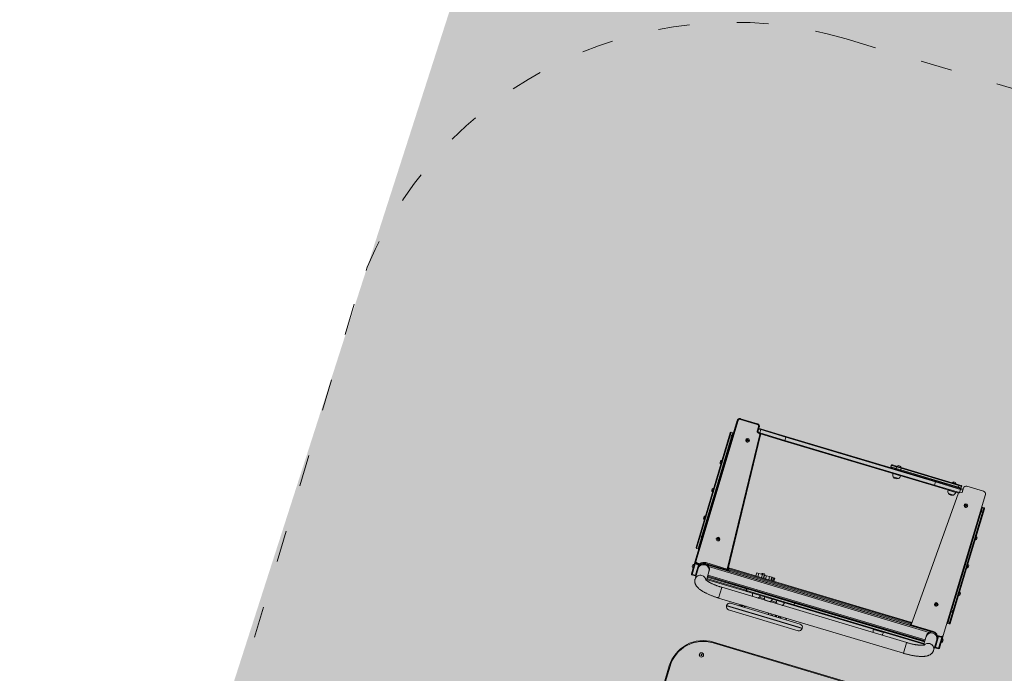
# Model space of a CAD drawing. Header units: inches. Extents: x -93 to 151, y -96 to 115.
# Tile 38 of 126: x -29.61 to -25.87, y 32.91 to 35.39. Entities that reach past the tile are written whole.
import ezdxf

# ---------------------------------------------------------------- set-up
doc = ezdxf.new("R2010")
doc.units = ezdxf.units.IN
doc.header["$MEASUREMENT"] = 0
doc.linetypes.add('ACAD_ISO03W100', pattern=[30, 12, -18])
for name, color, linetype, lineweight in [('1_mapa', 7, 'Continuous', 5), ('1_projektowane', 7, 'Continuous', 5), ('1_trawnik', 84, 'Continuous', 0), ('strefa', 7, 'ACAD_ISO03W100', 5), ('urzadzenie', 7, 'Continuous', 5)]:
    doc.layers.add(name, color=color, linetype=linetype, lineweight=lineweight)
picture_1 = doc.add_image_def('image1.jpg', size_in_pixel=(9921, 7015))

# ---------------------------------------------------------------- blocks, each defined once
blk = doc.blocks.new('kdkdkdkddk')
at = {"layer": 'strefa', "color": 0, "ltscale": 0.01}
blk.add_lwpolyline([(90.9608, -3.6515, 0.414214), (92.4608, -2.1515), (92.4608, -1.1341, 0.414214), (90.9608, 0.3659), (89.2602, 0.3659, 0.414214), (87.7602, -1.1341), (87.7602, -2.1515, 0.414214), (89.2602, -3.6515)], format="xyb", close=True, dxfattribs=at)
at = {"layer": 'urzadzenie'}
for p, q in [((90.3455, -1.1568), (90.3435, -1.1568)), ((90.3435, -1.1568), (90.3435, -1.1698)), ((90.3875, -1.1568), (90.3455, -1.1568)), ((90.3455, -1.1568), (90.3455, -1.1698)), ((90.3465, -1.1538), (90.3873, -1.1538)), ((90.3693, -1.1533), (90.3693, -1.1538)), ((90.3833, -1.1533), (90.3693, -1.1533)), ((90.3798, -1.1494), (90.3728, -1.1494)), ((90.3833, -1.1538), (90.3833, -1.1533)), ((90.3873, -1.1538), (90.3947, -1.1538)), ((90.3875, -1.1568), (90.3875, -1.1698)), ((90.389, -1.1568), (90.3875, -1.1568)), ((90.3964, -1.1538), (90.3947, -1.1538)), ((90.3964, -1.1538), (90.9544, -1.1538)), ((90.9548, -1.1568), (90.3968, -1.1568)), ((90.4449, -1.1448), (90.4449, -1.1508)), ((90.6749, -1.1448), (90.4449, -1.1448)), ((90.4449, -1.1508), (90.4883, -1.1508)), ((90.4479, -1.1418), (90.6749, -1.1418)), ((90.487, -1.1533), (90.487, -1.1538)), ((90.501, -1.1533), (90.487, -1.1533)), ((90.4975, -1.1494), (90.4905, -1.1494)), ((90.4997, -1.1508), (90.6749, -1.1508)), ((90.501, -1.1538), (90.501, -1.1533)), ((90.5578, -1.1413), (90.5578, -1.1418)), ((90.5718, -1.1413), (90.5578, -1.1413)), ((90.5683, -1.1374), (90.5613, -1.1374)), ((90.5718, -1.1418), (90.5718, -1.1413)), ((90.6679, -1.1413), (90.6679, -1.1418)), ((90.6819, -1.1413), (90.6679, -1.1413)), ((90.6783, -1.1534), (90.6713, -1.1534)), ((90.6784, -1.1374), (90.6714, -1.1374)), ((90.6749, -1.1418), (90.9019, -1.1418)), ((90.9049, -1.1448), (90.6749, -1.1448)), ((90.6749, -1.1508), (90.8848, -1.1508)), ((90.6819, -1.1418), (90.6819, -1.1413)), ((90.7779, -1.1413), (90.7779, -1.1418)), ((90.7919, -1.1413), (90.7779, -1.1413)), ((90.7884, -1.1374), (90.7814, -1.1374)), ((90.7919, -1.1418), (90.7919, -1.1413)), ((90.8835, -1.1533), (90.8835, -1.1538)), ((90.8975, -1.1533), (90.8835, -1.1533)), ((90.894, -1.1494), (90.887, -1.1494)), ((90.8962, -1.1508), (90.9049, -1.1508)), ((90.8975, -1.1538), (90.8975, -1.1533)), ((90.9049, -1.1508), (90.9049, -1.1448)), ((89.9192, -1.1733), (89.9875, -1.1733)), ((89.9875, -1.1763), (89.9222, -1.1763)), ((89.9875, -1.1733), (89.9875, -1.1763)), ((90.3734, -1.1728), (90.3315, -1.1728)), ((90.3435, -1.1698), (90.3455, -1.1698)), ((90.3455, -1.1698), (90.3875, -1.1698)), ((90.3734, -1.1728), (90.3465, -1.1728)), ((90.3763, -1.1728), (90.3734, -1.1728)), ((90.3873, -1.1728), (90.3763, -1.1728)), ((90.3803, -1.1732), (90.3803, -1.1728)), ((90.3808, -1.1733), (90.3808, -1.1732)), ((90.3877, -1.1728), (90.3873, -1.1728)), ((90.3875, -1.1698), (90.3877, -1.1698)), ((90.3877, -1.1608), (90.3877, -1.1754)), ((90.3878, -1.1608), (90.3877, -1.1608)), ((90.3895, -1.1608), (90.3878, -1.1608)), ((90.3878, -1.1608), (90.3878, -1.1755)), ((90.3878, -1.1755), (90.3878, -1.1754)), ((90.3895, -1.1755), (90.3878, -1.1755)), ((90.3895, -1.1755), (90.3895, -1.1608)), ((90.3929, -1.1608), (90.3895, -1.1608)), ((90.3929, -1.1608), (90.3929, -1.1739)), ((90.3975, -1.2793), (90.3975, -1.191)), ((90.3976, -1.1935), (90.3976, -1.2817)), ((90.3976, -1.1935), (90.3977, -1.1935)), ((90.3994, -1.1935), (90.3977, -1.1935)), ((90.3977, -1.1935), (90.3977, -1.2818)), ((90.3994, -1.1935), (90.4028, -1.1935)), ((90.3994, -1.2818), (90.3994, -1.1935)), ((90.4028, -1.1935), (90.4028, -1.2786)), ((90.9618, -1.2308), (90.9618, -1.1638)), ((90.9618, -1.1638), (90.9644, -1.1638)), ((90.9644, -1.2308), (90.9644, -1.1638)), ((90.3393, -1.2152), (90.3734, -1.2152)), ((90.3431, -1.37), (90.3431, -1.2152)), ((90.3461, -1.2152), (90.3461, -1.37)), ((90.3521, -1.37), (90.3521, -1.2152)), ((90.3551, -1.2152), (90.3551, -1.37)), ((90.3563, -2.0754), (90.3563, -1.2152)), ((90.3603, -2.0754), (90.3603, -1.2152)), ((90.3734, -1.2152), (90.3759, -1.2152)), ((90.3923, -2.0827), (90.3923, -1.2079)), ((90.3963, -2.0896), (90.3963, -1.201)), ((90.501, -1.2103), (90.4996, -1.2128)), ((90.4996, -1.2128), (90.501, -1.2153)), ((90.5038, -1.2103), (90.501, -1.2103)), ((90.501, -1.2153), (90.5039, -1.2153)), ((90.501, -1.2153), (90.5034, -1.2153)), ((90.5019, -1.2058), (90.5018, -1.2058)), ((90.5018, -1.2198), (90.5019, -1.2198)), ((90.5048, -1.2127), (90.5034, -1.2103)), ((90.5034, -1.2153), (90.5048, -1.2127)), ((90.5034, -1.2153), (90.5039, -1.2153)), ((90.5053, -1.2127), (90.5038, -1.2103)), ((90.5039, -1.2153), (90.5053, -1.2127)), ((90.5048, -1.2127), (90.5053, -1.2127)), ((90.8936, -1.2099), (90.8913, -1.2117)), ((90.8913, -1.2117), (90.8917, -1.2145)), ((90.8917, -1.2145), (90.8943, -1.2156)), ((90.8924, -1.2058), (90.8934, -1.2058)), ((90.8934, -1.2058), (90.8934, -1.2058)), ((90.8958, -1.211), (90.8934, -1.21)), ((90.8934, -1.2198), (90.8934, -1.2198)), ((90.8962, -1.211), (90.8936, -1.2099)), ((90.894, -1.2155), (90.8961, -1.2139)), ((90.8943, -1.2156), (90.8966, -1.2139)), ((90.8958, -1.211), (90.8962, -1.211)), ((90.8961, -1.2139), (90.8958, -1.211)), ((90.8961, -1.2139), (90.8966, -1.2139)), ((90.8966, -1.2139), (90.8962, -1.211)), ((90.9618, -1.2308), (90.9644, -1.2308)), ((90.9276, -1.2541), (90.3994, -1.2818)), ((90.4028, -1.2786), (90.9279, -1.2511)), ((90.9296, -1.2498), (90.9331, -1.241)), ((90.9305, -1.348), (90.9305, -1.2529)), ((90.932, -1.2509), (90.9356, -1.2418)), ((90.9335, -1.2472), (90.9335, -1.2493)), ((90.9335, -1.2493), (90.9335, -1.348)), ((90.9465, -1.2493), (90.9335, -1.2493)), ((90.9544, -1.2408), (90.9366, -1.2408)), ((90.937, -1.2378), (90.9548, -1.2378)), ((90.9465, -1.2493), (90.9465, -1.2408)), ((90.9465, -1.348), (90.9465, -1.2493)), ((90.9495, -1.2408), (90.9495, -1.2516)), ((90.9495, -1.2516), (90.9495, -1.348)), ((90.0613, -1.276), (90.0595, -1.2782)), ((90.0595, -1.2782), (90.0606, -1.2809)), ((90.0615, -1.2785), (90.0595, -1.2782)), ((90.0618, -1.2793), (90.0606, -1.2809)), ((90.0606, -1.2809), (90.0635, -1.2813)), ((90.0642, -1.2764), (90.0613, -1.276)), ((90.062, -1.2778), (90.0613, -1.276)), ((90.062, -1.2778), (90.0615, -1.2785)), ((90.0615, -1.2785), (90.0618, -1.2793)), ((90.0618, -1.2793), (90.0627, -1.2795)), ((90.0629, -1.2779), (90.062, -1.2778)), ((90.0627, -1.2795), (90.0633, -1.2788)), ((90.0627, -1.2795), (90.0635, -1.2813)), ((90.0629, -1.2779), (90.0642, -1.2764)), ((90.0633, -1.2788), (90.0629, -1.2779)), ((90.0633, -1.2788), (90.0652, -1.279)), ((90.0635, -1.2813), (90.0652, -1.279)), ((90.0652, -1.279), (90.0642, -1.2764)), ((90.1224, -1.3082), (90.1194, -1.3082)), ((90.1194, -1.9824), (90.1194, -1.3082)), ((90.1224, -1.3082), (90.1224, -1.9824)), ((90.2883, -1.279), (90.2883, -2.0116)), ((90.3299, -1.279), (90.2883, -1.279)), ((90.3299, -1.279), (90.3307, -1.279)), ((90.3307, -2.0116), (90.3307, -1.279)), ((90.3975, -1.2873), (90.3975, -1.2793)), ((90.3976, -1.2793), (90.3975, -1.2793)), ((90.3975, -2.0033), (90.3975, -1.2873)), ((90.3994, -1.2818), (90.3977, -1.2818)), ((90.4015, -1.2817), (90.4015, -1.2833)), ((90.4015, -1.2833), (90.4015, -1.2842)), ((90.4055, -1.2833), (90.4015, -1.2833)), ((90.4015, -1.2842), (90.4015, -2.0064)), ((90.4055, -1.2842), (90.4015, -1.2842)), ((90.4055, -1.2833), (90.4055, -1.2815)), ((90.4055, -1.2842), (90.4055, -1.2833)), ((90.4055, -2.0064), (90.4055, -1.2842)), ((90.4095, -1.2812), (90.4095, -1.2873)), ((90.4095, -1.2873), (90.4095, -2.0033)), ((90.2561, -1.328), (90.2561, -1.6042)), ((90.27, -1.3161), (90.268, -1.3161)), ((90.268, -1.3161), (90.268, -1.5024)), ((90.27, -1.3161), (90.27, -1.5024)), ((90.2819, -1.6042), (90.2819, -1.328)), ((90.2883, -1.3676), (90.2819, -1.3606)), ((90.2883, -1.3677), (90.2819, -1.3607)), ((90.2819, -1.3674), (90.2883, -1.3744)), ((90.2883, -1.3778), (90.2819, -1.3708)), ((90.2819, -1.3781), (90.2883, -1.3851)), ((90.2819, -1.3806), (90.2883, -1.3876)), ((90.3461, -1.37), (90.3431, -1.37)), ((90.3431, -1.3739), (90.3431, -1.37)), ((90.3431, -1.5603), (90.3431, -1.3739)), ((90.3461, -1.37), (90.3461, -1.3727)), ((90.3461, -1.37), (90.3521, -1.37)), ((90.3461, -1.3727), (90.3461, -1.5609)), ((90.3461, -1.3727), (90.3521, -1.3727)), ((90.3521, -1.3727), (90.3521, -1.37)), ((90.3521, -1.37), (90.3551, -1.37)), ((90.3521, -1.5609), (90.3521, -1.3727)), ((90.3551, -1.37), (90.3551, -1.3739)), ((90.3551, -1.3739), (90.3551, -1.5603)), ((90.9335, -1.348), (90.9305, -1.348)), ((90.9305, -1.9418), (90.9305, -1.348)), ((90.9465, -1.348), (90.9335, -1.348)), ((90.9335, -1.348), (90.9335, -1.9418)), ((90.9495, -1.348), (90.9465, -1.348)), ((90.9465, -1.9418), (90.9465, -1.348)), ((90.9495, -1.348), (90.9495, -1.9418)), ((90.3309, -1.402), (90.3307, -1.4023)), ((90.3309, -1.402), (90.3309, -1.4107)), ((90.3309, -1.4107), (90.3309, -1.423)), ((90.3431, -1.3972), (90.3426, -1.3972)), ((90.3426, -1.3972), (90.3426, -1.4098)), ((90.3426, -1.4098), (90.3426, -1.4278)), ((90.3563, -1.4122), (90.3551, -1.4122)), ((90.3551, -1.4202), (90.3563, -1.4202)), ((90.3975, -1.4122), (90.3963, -1.4122)), ((90.3963, -1.4202), (90.3975, -1.4202)), ((90.4215, -1.3899), (90.4095, -1.3899)), ((90.4215, -1.3903), (90.4095, -1.3903)), ((90.4215, -1.3987), (90.4095, -1.3987)), ((90.4215, -1.4126), (90.4095, -1.4126)), ((90.4215, -1.4201), (90.4095, -1.4201)), ((90.4215, -1.3899), (90.4215, -1.3903)), ((90.4215, -1.3903), (90.4215, -1.3987)), ((90.4215, -1.3987), (90.4215, -1.4126)), ((90.422, -1.4092), (90.4215, -1.4092)), ((90.4215, -1.4126), (90.4215, -1.4201)), ((90.4215, -1.4201), (90.4215, -1.4215)), ((90.422, -1.4232), (90.422, -1.4092)), ((90.4259, -1.4197), (90.4259, -1.4127)), ((90.3307, -1.4227), (90.3309, -1.423)), ((90.3309, -1.4246), (90.3307, -1.4244)), ((90.3309, -1.45), (90.3307, -1.4503)), ((90.3309, -1.45), (90.3309, -1.4616)), ((90.3351, -1.4258), (90.3351, -1.4472)), ((90.3431, -1.4279), (90.3351, -1.4279)), ((90.3426, -1.4278), (90.3431, -1.4278)), ((90.3431, -1.4452), (90.3426, -1.4452)), ((90.3426, -1.4452), (90.3426, -1.4622)), ((90.4095, -1.4215), (90.4215, -1.4215)), ((90.4215, -1.4289), (90.4095, -1.4289)), ((90.4215, -1.4414), (90.4095, -1.4414)), ((90.4215, -1.4495), (90.4095, -1.4495)), ((90.4215, -1.4513), (90.4095, -1.4513)), ((90.4215, -1.4564), (90.4095, -1.4564)), ((90.4215, -1.4215), (90.4215, -1.4289)), ((90.4215, -1.4232), (90.422, -1.4232)), ((90.4215, -1.4289), (90.4215, -1.4414)), ((90.4215, -1.4414), (90.4215, -1.4495)), ((90.4215, -1.4495), (90.4215, -1.4513)), ((90.4215, -1.4513), (90.4215, -1.4564)), ((90.4215, -1.4564), (90.4215, -1.4608)), ((90.2883, -1.4748), (90.2819, -1.4768)), ((90.2883, -1.476), (90.2819, -1.478)), ((90.3307, -1.4707), (90.3309, -1.471)), ((90.3307, -1.4873), (90.3309, -1.4872)), ((90.333, -1.4891), (90.3307, -1.4909)), ((90.3309, -1.4616), (90.3309, -1.471)), ((90.3351, -1.4738), (90.3351, -1.4781)), ((90.3351, -1.4781), (90.3351, -1.4952)), ((90.3426, -1.4622), (90.3426, -1.4758)), ((90.3426, -1.4758), (90.3431, -1.4758)), ((90.3431, -1.4932), (90.3426, -1.4932)), ((90.3426, -1.4932), (90.3426, -1.5082)), ((90.4215, -1.4608), (90.4095, -1.4608)), ((90.4095, -1.4616), (90.4215, -1.4616)), ((90.4215, -1.4608), (90.4215, -1.4616)), ((90.268, -1.5024), (90.268, -1.6161)), ((90.27, -1.5024), (90.27, -1.6161)), ((90.2819, -1.5048), (90.2883, -1.5028)), ((90.2883, -1.5055), (90.2819, -1.5075)), ((90.2819, -1.5096), (90.2883, -1.5076)), ((90.2819, -1.5098), (90.2883, -1.5078)), ((90.2883, -1.5143), (90.2819, -1.5194)), ((90.2883, -1.5154), (90.2819, -1.5205)), ((90.2819, -1.5257), (90.2883, -1.5207)), ((90.2883, -1.5242), (90.2819, -1.5292)), ((90.3309, -1.498), (90.3307, -1.4983)), ((90.3307, -1.5187), (90.3309, -1.519)), ((90.3309, -1.498), (90.3309, -1.5083)), ((90.3309, -1.5083), (90.3309, -1.519)), ((90.3426, -1.5082), (90.3426, -1.5238)), ((90.3426, -1.5238), (90.3431, -1.5238)), ((90.2819, -1.5492), (90.2883, -1.5442)), ((90.2819, -1.5497), (90.2883, -1.5447)), ((90.3431, -2.0754), (90.3431, -1.5603)), ((90.3461, -1.5609), (90.3521, -1.5609)), ((90.3461, -1.5609), (90.3461, -2.0754)), ((90.3521, -2.0754), (90.3521, -1.5609)), ((90.3551, -1.5603), (90.3551, -2.0754)), ((90.268, -1.6161), (90.27, -1.6161)), ((90.9183, -1.7821), (90.9183, -1.8031)), ((90.9305, -1.7773), (90.93, -1.7773)), ((90.93, -1.7773), (90.93, -1.8079)), ((90.9585, -1.7628), (90.9525, -1.7628)), ((90.9525, -1.7628), (90.9525, -1.7633)), ((90.9525, -1.7633), (90.9525, -1.7835)), ((90.9585, -1.7633), (90.9525, -1.7633)), ((90.9525, -1.7835), (90.9525, -1.8018)), ((90.9585, -1.7835), (90.9525, -1.7835)), ((90.9585, -1.7633), (90.9585, -1.7628)), ((90.9585, -1.7835), (90.9585, -1.7633)), ((90.9585, -1.8018), (90.9585, -1.7835)), ((90.9615, -1.7658), (90.9615, -1.7662)), ((90.9615, -1.7662), (90.9615, -1.7864)), ((90.962, -1.7856), (90.9615, -1.7856)), ((90.9615, -1.7864), (90.9615, -1.801)), ((90.962, -1.7916), (90.962, -1.7856)), ((90.962, -1.7996), (90.962, -1.7916)), ((90.9659, -1.7921), (90.9659, -1.7891)), ((90.9659, -1.7961), (90.9659, -1.7921)), ((90.93, -1.8079), (90.9305, -1.8079)), ((90.9585, -1.8018), (90.9525, -1.8018)), ((90.9525, -1.8018), (90.9525, -2.0303)), ((90.9585, -2.0303), (90.9585, -1.8018)), ((90.9615, -1.7996), (90.962, -1.7996)), ((90.9615, -1.801), (90.9615, -2.0295)), ((90.3431, -1.8762), (90.3421, -1.8762)), ((90.3421, -1.8762), (90.3421, -1.9162)), ((90.3421, -1.9162), (90.3431, -1.9162)), ((90.9335, -1.9418), (90.9305, -1.9418)), ((90.9305, -2.0373), (90.9305, -1.9418)), ((90.9465, -1.9418), (90.9335, -1.9418)), ((90.9335, -1.9418), (90.9335, -2.0402)), ((90.9495, -1.9418), (90.9465, -1.9418)), ((90.9465, -2.0402), (90.9465, -1.9418)), ((90.9495, -1.9418), (90.9495, -2.0379)), ((90.2883, -2.0116), (90.3299, -2.0116)), ((90.3299, -2.0116), (90.3307, -2.0116)), ((90.3973, -2.0088), (90.3973, -2.0935)), ((90.3998, -2.0088), (90.3973, -2.0088)), ((90.3975, -2.0088), (90.3975, -2.0033)), ((90.3998, -2.0088), (90.3998, -2.0971)), ((90.928, -2.0365), (90.3998, -2.0088)), ((90.4055, -2.0064), (90.4015, -2.0064)), ((90.4015, -2.0064), (90.4015, -2.0073)), ((90.4055, -2.0073), (90.4015, -2.0073)), ((90.4015, -2.0073), (90.4015, -2.0089)), ((90.4055, -2.0073), (90.4055, -2.0064)), ((90.4055, -2.0091), (90.4055, -2.0073)), ((90.4095, -2.0033), (90.4095, -2.0093)), ((90.9183, -2.0008), (90.9183, -2.0218)), ((90.9305, -1.996), (90.93, -1.996)), ((90.93, -1.996), (90.93, -2.0266)), ((90.962, -2.0043), (90.9615, -2.0043)), ((90.9615, -2.0183), (90.962, -2.0183)), ((90.962, -2.0113), (90.962, -2.0043)), ((90.962, -2.0183), (90.962, -2.0113)), ((90.9659, -2.0113), (90.9659, -2.0078)), ((90.9659, -2.0148), (90.9659, -2.0113)), ((90.93, -2.0266), (90.9305, -2.0266)), ((90.936, -2.0488), (90.9324, -2.0396)), ((90.9465, -2.0402), (90.9335, -2.0402)), ((90.9335, -2.0402), (90.9335, -2.0424)), ((90.9548, -2.0498), (90.937, -2.0498)), ((90.9465, -2.0498), (90.9465, -2.0402)), ((90.9495, -2.0379), (90.9495, -2.0498)), ((90.9585, -2.0303), (90.9525, -2.0303)), ((90.9525, -2.0303), (90.9525, -2.0415)), ((90.9525, -2.0415), (90.9585, -2.0415)), ((90.9585, -2.0415), (90.9585, -2.0303)), ((90.9615, -2.0295), (90.9615, -2.0385)), ((90.3734, -2.0754), (90.3393, -2.0754)), ((90.3759, -2.0754), (90.3734, -2.0754)), ((90.502, -2.0749), (90.4998, -2.0767)), ((90.4998, -2.0767), (90.5002, -2.0795)), ((90.5002, -2.0795), (90.5028, -2.0806)), ((90.5009, -2.0708), (90.5018, -2.0708)), ((90.5019, -2.0708), (90.5018, -2.0708)), ((90.5018, -2.0848), (90.5019, -2.0848)), ((90.5042, -2.076), (90.5019, -2.075)), ((90.5047, -2.076), (90.502, -2.0749)), ((90.5025, -2.0805), (90.5046, -2.0789)), ((90.5028, -2.0806), (90.5051, -2.0789)), ((90.5042, -2.076), (90.5047, -2.076)), ((90.5046, -2.0789), (90.5042, -2.076)), ((90.5046, -2.0789), (90.5051, -2.0789)), ((90.5051, -2.0789), (90.5047, -2.076)), ((90.8936, -2.0749), (90.8913, -2.0767)), ((90.8913, -2.0767), (90.8917, -2.0795)), ((90.8917, -2.0795), (90.8943, -2.0806)), ((90.8924, -2.0708), (90.8934, -2.0708)), ((90.8934, -2.0708), (90.8934, -2.0708)), ((90.8958, -2.076), (90.8934, -2.075)), ((90.8934, -2.0848), (90.8934, -2.0848)), ((90.8962, -2.076), (90.8936, -2.0749)), ((90.894, -2.0805), (90.8961, -2.0789)), ((90.8943, -2.0806), (90.8966, -2.0789)), ((90.8958, -2.076), (90.8962, -2.076)), ((90.8961, -2.0789), (90.8958, -2.076)), ((90.8961, -2.0789), (90.8966, -2.0789)), ((90.8966, -2.0789), (90.8962, -2.076)), ((90.9647, -2.1268), (90.9647, -2.0598)), ((90.3315, -2.1178), (90.3734, -2.1178)), ((90.3451, -2.1208), (90.3431, -2.1208)), ((90.3431, -2.1338), (90.3431, -2.1208)), ((90.3451, -2.1338), (90.3451, -2.1208)), ((90.3874, -2.1208), (90.3451, -2.1208)), ((90.3461, -2.1178), (90.3734, -2.1178)), ((90.3734, -2.1178), (90.3763, -2.1178)), ((90.3763, -2.1178), (90.3873, -2.1178)), ((90.3803, -2.1178), (90.3803, -2.1174)), ((90.3808, -2.1173), (90.3808, -2.1173)), ((90.3873, -2.1178), (90.3874, -2.1178)), ((90.3899, -2.1151), (90.3874, -2.1151)), ((90.3874, -2.1151), (90.3874, -2.1298)), ((90.3899, -2.1298), (90.3874, -2.1298)), ((90.3899, -2.1151), (90.3899, -2.1298)), ((90.3998, -2.0971), (90.3975, -2.0971)), ((90.3431, -2.1338), (90.3451, -2.1338)), ((90.3451, -2.1338), (90.3875, -2.1338)), ((90.3873, -2.1368), (90.3461, -2.1368)), ((90.3693, -2.1368), (90.3693, -2.1373)), ((90.3693, -2.1373), (90.3763, -2.1373)), ((90.3728, -2.1412), (90.3763, -2.1412)), ((90.3763, -2.1373), (90.3833, -2.1373)), ((90.3763, -2.1412), (90.3798, -2.1412)), ((90.3833, -2.1373), (90.3833, -2.1368)), ((90.3943, -2.1368), (90.3873, -2.1368)), ((90.3875, -2.1338), (90.3875, -2.1311)), ((90.3875, -2.1338), (90.3886, -2.1338)), ((90.3968, -2.1368), (90.3943, -2.1368)), ((90.3968, -2.1368), (90.9548, -2.1368)), ((90.4449, -2.1398), (90.4449, -2.1458)), ((90.4883, -2.1398), (90.4449, -2.1398)), ((90.4449, -2.1458), (90.6749, -2.1458)), ((90.6749, -2.1488), (90.4479, -2.1488)), ((90.487, -2.1368), (90.487, -2.1373)), ((90.487, -2.1373), (90.494, -2.1373)), ((90.4905, -2.1412), (90.494, -2.1412)), ((90.494, -2.1373), (90.501, -2.1373)), ((90.494, -2.1412), (90.4975, -2.1412)), ((90.6749, -2.1398), (90.4997, -2.1398)), ((90.501, -2.1373), (90.501, -2.1368)), ((90.5578, -2.1488), (90.5578, -2.1493)), ((90.5578, -2.1493), (90.5648, -2.1493)), ((90.5613, -2.1532), (90.5648, -2.1532)), ((90.5648, -2.1493), (90.5718, -2.1493)), ((90.5648, -2.1532), (90.5683, -2.1532)), ((90.5718, -2.1493), (90.5718, -2.1488)), ((90.6679, -2.1488), (90.6679, -2.1493)), ((90.6679, -2.1493), (90.6749, -2.1493)), ((90.6713, -2.1372), (90.6748, -2.1372)), ((90.6714, -2.1532), (90.6749, -2.1532)), ((90.6748, -2.1372), (90.6783, -2.1372)), ((90.8848, -2.1398), (90.6749, -2.1398)), ((90.6749, -2.1458), (90.9049, -2.1458)), ((90.9019, -2.1488), (90.6749, -2.1488)), ((90.6749, -2.1493), (90.6819, -2.1493)), ((90.6749, -2.1532), (90.6784, -2.1532)), ((90.6819, -2.1493), (90.6819, -2.1488)), ((90.7779, -2.1488), (90.7779, -2.1493)), ((90.7779, -2.1493), (90.7849, -2.1493)), ((90.7814, -2.1532), (90.7849, -2.1532)), ((90.7849, -2.1493), (90.7919, -2.1493)), ((90.7849, -2.1532), (90.7884, -2.1532)), ((90.7919, -2.1493), (90.7919, -2.1488)), ((90.8835, -2.1368), (90.8835, -2.1373)), ((90.8835, -2.1373), (90.887, -2.1373)), ((90.887, -2.1373), (90.8975, -2.1373)), ((90.887, -2.1412), (90.8888, -2.1412)), ((90.8888, -2.1412), (90.894, -2.1412)), ((90.9049, -2.1398), (90.8962, -2.1398)), ((90.8975, -2.1373), (90.8975, -2.1368)), ((90.9049, -2.1458), (90.9049, -2.1398))]:
    blk.add_line(p, q, dxfattribs=at)
at = {"layer": 'urzadzenie', "flags": 128}
for points in [[(90.3947, -1.1538), (90.3933, -1.1539), (90.3922, -1.1542)], [(90.3948, -1.154), (90.3951, -1.1539), (90.3964, -1.1538)], [(90.6713, -1.1534), (90.6706, -1.1536), (90.6704, -1.1538)], [(90.6792, -1.1538), (90.6789, -1.1536), (90.6783, -1.1534)], [(90.9544, -1.1538), (90.9564, -1.154), (90.9576, -1.1543)], [(90.9287, -1.2539), (90.9283, -1.254), (90.9276, -1.2541)], [(90.9335, -1.2493), (90.9329, -1.2494), (90.9326, -1.2494)], [(90.3461, -1.3727), (90.3455, -1.3728), (90.3449, -1.3728), (90.3444, -1.3729), (90.344, -1.3731), (90.3436, -1.3733), (90.3433, -1.3735), (90.3431, -1.3737), (90.3431, -1.3739)], [(90.3521, -1.3727), (90.3527, -1.3728), (90.3532, -1.3728), (90.3538, -1.3729), (90.3542, -1.3731), (90.3546, -1.3733), (90.3549, -1.3735), (90.355, -1.3737), (90.3551, -1.3739)], [(90.9335, -2.0402), (90.9329, -2.0401), (90.9325, -2.0401)], [(90.6704, -2.1368), (90.6706, -2.1369), (90.6713, -2.1372)], [(90.6783, -2.1372), (90.6789, -2.1369), (90.6792, -2.1368)]]:
    blk.add_lwpolyline(points, dxfattribs=at)
at = {"layer": 'urzadzenie'}
for centre, radius in [((90.502, -1.2128), 0.00698), ((90.5025, -1.2128), 0.00349), ((90.8935, -1.2127), 0.00696), ((90.894, -1.2127), 0.00348), ((90.0624, -1.2786), 0.00825), ((90.0624, -1.2786), 0.00795), ((90.5019, -2.0777), 0.00696), ((90.5024, -2.0777), 0.00348), ((90.8935, -2.0777), 0.00696), ((90.894, -2.0777), 0.00348)]:
    blk.add_circle(centre, radius, dxfattribs=at)
for centre, radius, start, end in [((90.3465, -1.1568), 0.003, 90, 180), ((90.3744, -1.1543), 0.00523, 108, 168.1881), ((90.3782, -1.1543), 0.00523, 11.8119, 72), ((90.3948, -1.1608), 0.007, 111.5311, 180.1347), ((90.3965, -1.1607), 0.00698, 103.4383, 180.2119), ((90.3968, -1.1608), 0.00398, 90.2557, 180.2534), ((90.3909, -1.156), 0.006, 352.9411, 22.177), ((90.4479, -1.1448), 0.003, 90, 180), ((90.4479, -1.1508), 0.003, 180, 270), ((90.4921, -1.1543), 0.00523, 108, 168.1881), ((90.4959, -1.1543), 0.00523, 11.8119, 72), ((90.563, -1.1423), 0.00523, 108, 168.1881), ((90.5667, -1.1423), 0.00523, 11.8119, 72), ((90.673, -1.1423), 0.00523, 108, 168.1881), ((90.6768, -1.1423), 0.00523, 11.8119, 72), ((90.783, -1.1423), 0.00523, 108, 168.1881), ((90.7868, -1.1423), 0.00523, 11.8119, 72), ((90.8886, -1.1543), 0.00523, 108, 168.1881), ((90.8924, -1.1543), 0.00523, 11.8119, 72), ((90.9019, -1.1448), 0.003, 0, 90), ((90.9019, -1.1508), 0.003, 270, 0), ((90.9489, -1.156), 0.00599, 352.9393, 22.1787), ((90.9548, -1.1637), 0.00697, 359.7468, 89.7443), ((89.9875, -1.3082), 0.1349, 0, 90), ((89.9875, -1.3082), 0.1319, 0, 90), ((90.3311, -1.1936), 0.0208, 358.9689, 89.0768), ((90.3307, -1.1941), 0.0212, 297.2194, 0.4798), ((90.3465, -1.1698), 0.003, 180, 270), ((90.373, -1.1936), 0.0208, 359.0242, 88.9899), ((90.373, -1.1943), 0.0208, 271.0102, 0.9757), ((90.3763, -1.194), 0.0212, 0, 90), ((90.3764, -1.1934), 0.0212, 359.9127, 57.7654), ((90.3782, -1.1934), 0.0212, 359.9127, 57.7654), ((90.3785, -1.1934), 0.0243, 359.928, 53.7323), ((90.3763, -1.194), 0.0212, 331.3221, 0), ((90.3763, -1.194), 0.0212, 269.4733, 318.995), ((90.5019, -1.2127), 0.00697, 90.2248, 181.0618), ((90.5019, -1.2128), 0.00697, 180.5549, 269.7138), ((90.8934, -1.2128), 0.007, 97.9649, 269.5937), ((90.9548, -1.2308), 0.00697, 270.2557, 0.2532), ((90.9221, -1.2521), 0.00586, 340.4969, 10.2015), ((90.9278, -1.2491), 0.00198, 273.1343, 338.4698), ((90.9259, -1.2609), 0.0117, 58.643, 71.5925), ((90.937, -1.2417), 0.00397, 90.1915, 169.331), ((90.931, -1.2385), 0.00599, 337.8213, 7.0607), ((90.9468, -1.252), 0.00272, 8.6069, 96.5711), ((90.9489, -1.2385), 0.00599, 337.8213, 7.0607), ((90.4015, -1.2873), 0.004, 90, 180), ((90.4055, -1.2873), 0.004, 0, 90), ((90.268, -1.328), 0.0119, 90, 180), ((90.27, -1.328), 0.0119, 0, 90), ((90.3439, -1.4172), 0.02, 93.8754, 130.737), ((90.4209, -1.4143), 0.00523, 18, 78.1881), ((90.4209, -1.418), 0.00523, 281.8119, 342), ((90.3439, -1.4079), 0.02, 229.263, 266.1246), ((90.3439, -1.4652), 0.02, 93.8754, 130.737), ((90.3439, -1.4558), 0.02, 229.263, 266.1246), ((90.3439, -1.5131), 0.02, 93.8754, 130.737), ((90.3439, -1.5038), 0.02, 229.263, 266.1246), ((90.268, -1.6042), 0.0119, 180, 270), ((90.27, -1.6042), 0.0119, 270, 0), ((90.9328, -1.7926), 0.0179, 144.1151, 215.8849), ((90.9313, -1.7973), 0.02, 93.8754, 130.737), ((90.9525, -1.7658), 0.003, 90, 180), ((90.9524, -1.7663), 0.00295, 89.0648, 179.0351), ((90.9524, -1.7864), 0.00295, 89.0649, 179.0351), ((90.9585, -1.7658), 0.003, 0, 90), ((90.9585, -1.7663), 0.00295, 0.9655, 90.9345), ((90.9585, -1.7864), 0.00295, 0.9656, 90.9344), ((90.9609, -1.7907), 0.00523, 18, 78.1881), ((90.9313, -1.7879), 0.02, 229.263, 266.1246), ((90.9518, -1.7983), 0.0036, 230.3161, 281.2458), ((90.9592, -1.7983), 0.0036, 258.7548, 309.6833), ((90.9609, -1.7945), 0.00523, 281.8119, 342), ((90.3421, -1.8982), 0.022, 90, 121.3306), ((90.3421, -1.8942), 0.022, 238.6694, 270), ((90.4015, -2.0033), 0.004, 180, 270), ((90.4055, -2.0033), 0.004, 270, 0), ((90.9328, -2.0113), 0.0179, 144.1151, 215.8849), ((90.9313, -2.016), 0.02, 93.8754, 130.737), ((90.9609, -2.0095), 0.00523, 18, 78.1881), ((90.9609, -2.0132), 0.00523, 281.8119, 342), ((90.9313, -2.0067), 0.02, 229.263, 266.1246), ((90.9278, -2.0414), 0.00496, 21.5292, 86.8675), ((90.937, -2.0488), 0.000996, 179.7471, 269.7435), ((90.9468, -2.0375), 0.00272, 263.4665, 351.4574), ((90.9518, -2.0268), 0.0036, 230.3168, 281.2451), ((90.9525, -2.0385), 0.003, 180, 270), ((90.9548, -2.0597), 0.00996, 359.7468, 89.7445), ((90.9592, -2.0268), 0.0036, 258.7556, 309.6825), ((90.9585, -2.0385), 0.003, 270, 0), ((90.3307, -2.0964), 0.0212, 359.5202, 62.7751), ((90.373, -2.0962), 0.0208, 359.0243, 88.9898), ((90.3763, -2.0966), 0.0212, 41.005, 84.5071), ((90.3763, -2.0966), 0.0212, 0, 19.37), ((90.5019, -2.0778), 0.007, 97.9648, 269.5935), ((90.8934, -2.0778), 0.007, 97.9651, 269.5935), ((90.3311, -2.0969), 0.0208, 270.936, 1.0309), ((90.3461, -2.1208), 0.003, 90, 180), ((90.373, -2.0969), 0.0208, 271.0101, 0.9758), ((90.3763, -2.0966), 0.0212, 270, 0), ((90.3761, -2.0972), 0.0212, 302.1787, 338.7784), ((90.3943, -2.1298), 0.00697, 179.7466, 269.7444), ((90.3785, -2.0971), 0.0212, 302.2346, 0.0873), ((90.3968, -2.1298), 0.00697, 179.7466, 269.7445), ((90.9548, -2.1268), 0.00996, 270.2553, 0.2534), ((90.3461, -2.1338), 0.003, 180, 270), ((90.3744, -2.1362), 0.00523, 191.8119, 252), ((90.3782, -2.1362), 0.00523, 288, 348.1881), ((90.4479, -2.1398), 0.003, 90, 180), ((90.4479, -2.1458), 0.003, 180, 270), ((90.4921, -2.1362), 0.00523, 191.8119, 252), ((90.4959, -2.1362), 0.00523, 288, 348.1881), ((90.563, -2.1482), 0.00523, 191.8119, 252), ((90.5667, -2.1482), 0.00523, 288, 348.1881), ((90.673, -2.1482), 0.00523, 191.8119, 252), ((90.6768, -2.1482), 0.00523, 288, 348.1881), ((90.783, -2.1482), 0.00523, 191.8119, 252), ((90.7868, -2.1482), 0.00523, 288, 348.1881), ((90.8886, -2.1362), 0.00523, 191.8119, 252), ((90.8924, -2.1362), 0.00523, 288, 348.1881), ((90.9019, -2.1398), 0.003, 0, 90), ((90.9019, -2.1458), 0.003, 270, 0)]:
    blk.add_arc(centre, radius, start, end, dxfattribs=at)
for centre, major_axis, ratio, start_param, end_param in [((90.3465, -1.1568), (0, 0.003), 0.333333, 0, 1.570796), ((90.3873, -1.1568), (0, 0.003), 0.066645, 4.712389, 6.283185), ((90.3465, -1.1698), (0, 0.003), 0.333333, 1.570796, 3.141593), ((90.3873, -1.1698), (0, 0.003), 0.066645, 3.141593, 4.712389), ((90.4015, -1.2873), (0.004, 0), 0.769425, 1.570796, 3.141593), ((90.4006, -1.2786), (0.00299, 0.00315), 0.066554, 3.07157, 3.204663), ((90.4024, -1.2786), (0.00299, 0.00315), 0.066554, 3.204663, 4.77546), ((90.4055, -1.2873), (0.004, 0), 0.769425, 0, 1.570796), ((90.2801, -1.492), (0.00266, 0.00433), 0.732139, 5.411053, 6.510365), ((90.2808, -1.4921), (0.00266, 0.00433), 0.732139, 0.333968, 0.435162), ((90.2801, -1.492), (0.00266, 0.00433), 0.732139, 4.29769, 5.411053), ((90.4015, -2.0033), (0.004, 0), 0.769425, 3.141593, 4.712389), ((90.4055, -2.0033), (0.004, 0), 0.769425, 4.712389, 6.283185), ((90.3461, -2.1208), (0, 0.003), 0.333333, 0, 1.570796), ((90.3873, -2.1208), (0, 0.003), 0.066645, 5.916207, 6.283185), ((90.3461, -2.1338), (0, 0.003), 0.333333, 1.570796, 3.141593), ((90.3873, -2.1338), (0, 0.003), 0.066645, 3.141593, 4.712389)]:
    blk.add_ellipse(centre, major_axis=major_axis, ratio=ratio, start_param=start_param, end_param=end_param, dxfattribs=at)
for points, knots in [([(90.3922, -1.1543), (90.3917, -1.1544), (90.3909, -1.1548), (90.3897, -1.1558), (90.3888, -1.1569), (90.3881, -1.1583), (90.3878, -1.1596), (90.3877, -1.1604), (90.3877, -1.1608)], [0, 0, 0, 0, 0.167172, 0.344238, 0.521393, 0.698688, 0.876145, 1, 1, 1, 1]), ([(90.9644, -1.1638), (90.9644, -1.1634), (90.9643, -1.1624), (90.964, -1.1609), (90.9634, -1.1592), (90.9624, -1.1577), (90.9612, -1.1564), (90.9598, -1.1553), (90.9586, -1.1546), (90.9578, -1.1544), (90.9576, -1.1543)], [0, 0, 0, 0, 0.089064, 0.232017, 0.375095, 0.518156, 0.661174, 0.804128, 0.947, 1, 1, 1, 1]), ([(90.3315, -1.1728), (90.3305, -1.1728), (90.3287, -1.1729), (90.3259, -1.1733), (90.3231, -1.174), (90.3205, -1.175), (90.318, -1.1763), (90.3156, -1.1778), (90.3134, -1.1795), (90.3112, -1.1814), (90.3092, -1.1835), (90.3072, -1.1859), (90.3053, -1.1887), (90.3035, -1.1918), (90.3017, -1.1954), (90.2999, -1.1994), (90.2984, -1.2036), (90.2969, -1.2079), (90.2957, -1.2124), (90.2945, -1.217), (90.2935, -1.2217), (90.2925, -1.2265), (90.2917, -1.2314), (90.291, -1.2365), (90.2903, -1.2416), (90.2898, -1.2468), (90.2893, -1.2521), (90.2889, -1.2575), (90.2886, -1.2629), (90.2884, -1.2684), (90.2883, -1.2738), (90.2883, -1.2773), (90.2883, -1.279)], [0, 0, 0, 0, 0.022833, 0.0467, 0.070473, 0.094327, 0.118458, 0.143099, 0.168534, 0.195123, 0.223311, 0.253644, 0.286734, 0.323099, 0.36272, 0.404491, 0.446382, 0.487273, 0.527064, 0.565919, 0.604032, 0.641566, 0.678646, 0.715372, 0.751817, 0.788042, 0.824092, 0.860008, 0.89582, 0.931557, 0.967243, 1, 1, 1, 1]), ([(90.3876, -1.1754), (90.388, -1.1756), (90.3891, -1.1763), (90.3907, -1.1777), (90.3925, -1.1795), (90.3941, -1.1816), (90.3954, -1.1838), (90.3964, -1.1862), (90.3971, -1.1887), (90.3976, -1.1911), (90.3976, -1.1927), (90.3976, -1.1935)], [0, 0, 0, 0, 0.058827, 0.178465, 0.298139, 0.41778, 0.537392, 0.656973, 0.776529, 0.896063, 1, 1, 1, 1]), ([(90.3929, -1.1739), (90.3928, -1.1739), (90.3925, -1.174), (90.3918, -1.1744), (90.3909, -1.1748), (90.3902, -1.1752), (90.3897, -1.1754), (90.3895, -1.1755), (90.3895, -1.1755)], [0, 0, 0, 0, 0.00243, 0.226532, 0.441855, 0.634168, 0.816896, 1, 1, 1, 1]), ([(90.3307, -1.279), (90.3307, -1.2781), (90.3307, -1.2757), (90.3307, -1.2716), (90.3309, -1.2668), (90.3311, -1.262), (90.3314, -1.2573), (90.3318, -1.2528), (90.3322, -1.2483), (90.3328, -1.244), (90.3333, -1.2399), (90.3339, -1.236), (90.3346, -1.2323), (90.3353, -1.2288), (90.336, -1.2256), (90.3368, -1.2227), (90.3376, -1.2201), (90.3383, -1.2178), (90.339, -1.2159), (90.3397, -1.2143), (90.3403, -1.213), (90.3408, -1.2121), (90.3411, -1.2116), (90.3413, -1.2113), (90.3412, -1.2114), (90.3412, -1.2114)], [0, 0, 0, 0, 0.026122, 0.075871, 0.125594, 0.175253, 0.224811, 0.274233, 0.323477, 0.372499, 0.421245, 0.469656, 0.517662, 0.56518, 0.612116, 0.658359, 0.703783, 0.748248, 0.791605, 0.833701, 0.874399, 0.913596, 0.951255, 0.987435, 1, 1, 1, 1]), ([(90.3963, -1.201), (90.3963, -1.201), (90.3963, -1.2011), (90.3961, -1.2015), (90.3956, -1.2028), (90.3945, -1.2049), (90.3932, -1.2068), (90.3924, -1.2078), (90.3923, -1.2079)], [0, 0, 0, 0, 0.055747, 0.128474, 0.268394, 0.593503, 0.955776, 1, 1, 1, 1]), ([(90.9582, -1.24), (90.9584, -1.2399), (90.9592, -1.2396), (90.9604, -1.2388), (90.9618, -1.2376), (90.9628, -1.2362), (90.9637, -1.2346), (90.9642, -1.2329), (90.9644, -1.2316), (90.9644, -1.2309), (90.9644, -1.2308)], [0, 0, 0, 0, 0.064364, 0.214996, 0.365671, 0.516414, 0.667239, 0.818152, 0.961372, 1, 1, 1, 1]), ([(90.9287, -1.2539), (90.9291, -1.2537), (90.9299, -1.2535), (90.9308, -1.2527), (90.9316, -1.2518), (90.9319, -1.2512), (90.932, -1.2509)], [0, 0, 0, 0, 0.253425, 0.52852, 0.803707, 1, 1, 1, 1]), ([(90.9356, -1.2418), (90.9356, -1.2418), (90.9356, -1.2417), (90.9353, -1.2416), (90.9346, -1.2415), (90.9339, -1.2412), (90.9334, -1.2411), (90.9331, -1.241), (90.9331, -1.241), (90.9331, -1.241)], [0, 0, 0, 0, 0.143145, 0.371847, 0.603959, 0.838116, 0.973921, 0.994193, 1, 1, 1, 1]), ([(90.9356, -1.2418), (90.9356, -1.2417), (90.9356, -1.2416), (90.9357, -1.2413), (90.9359, -1.241), (90.9362, -1.2408), (90.9365, -1.2408), (90.9366, -1.2408)], [0, 0, 0, 0, 0.090704, 0.297074, 0.513882, 0.747208, 1, 1, 1, 1]), ([(90.9544, -1.2408), (90.9548, -1.2408), (90.9558, -1.2407), (90.9571, -1.2405), (90.9579, -1.2401), (90.9582, -1.24)], [0, 0, 0, 0, 0.2850148, 0.7395358, 1, 1, 1, 1]), ([(90.3461, -1.5609), (90.3458, -1.5609), (90.3451, -1.5609), (90.3442, -1.5608), (90.3435, -1.5606), (90.3432, -1.5604), (90.3431, -1.5603), (90.3431, -1.5603), (90.3431, -1.5603)], [0, 0, 0, 0, 0.208903, 0.417738, 0.628558, 0.843699, 0.996378, 1, 1, 1, 1]), ([(90.3521, -1.5609), (90.3524, -1.5609), (90.3531, -1.5609), (90.354, -1.5608), (90.3546, -1.5606), (90.355, -1.5604), (90.3551, -1.5603), (90.3551, -1.5603), (90.3551, -1.5603)], [0, 0, 0, 0, 0.208903, 0.417738, 0.628559, 0.843699, 0.996378, 1, 1, 1, 1]), ([(90.2883, -2.0116), (90.2883, -2.0125), (90.2883, -2.0153), (90.2883, -2.02), (90.2885, -2.0254), (90.2888, -2.0309), (90.2891, -2.0363), (90.2896, -2.0416), (90.2901, -2.0468), (90.2907, -2.0519), (90.2914, -2.057), (90.2922, -2.0619), (90.293, -2.0667), (90.294, -2.0714), (90.2951, -2.0759), (90.2963, -2.0803), (90.2976, -2.0846), (90.299, -2.0888), (90.3006, -2.0928), (90.3025, -2.0968), (90.3044, -2.1004), (90.3065, -2.1036), (90.3085, -2.1062), (90.3106, -2.1085), (90.3127, -2.1106), (90.315, -2.1123), (90.3173, -2.1139), (90.3198, -2.1152), (90.3224, -2.1163), (90.3253, -2.1171), (90.3282, -2.1176), (90.3303, -2.1178), (90.3313, -2.1178), (90.3315, -2.1178)], [0, 0, 0, 0, 0.018794, 0.054443, 0.090111, 0.125816, 0.161579, 0.197427, 0.233385, 0.269487, 0.30577, 0.34228, 0.379077, 0.416233, 0.453841, 0.492025, 0.530944, 0.570799, 0.611822, 0.654189, 0.697693, 0.733714, 0.766391, 0.796277, 0.824027, 0.85019, 0.875195, 0.899372, 0.922963, 0.948606, 0.973606, 0.996416, 1, 1, 1, 1]), ([(90.3412, -2.0792), (90.3412, -2.0792), (90.3413, -2.0792), (90.3411, -2.0791), (90.3409, -2.0787), (90.3405, -2.078), (90.34, -2.077), (90.3394, -2.0756), (90.3388, -2.074), (90.3381, -2.072), (90.3374, -2.0698), (90.3366, -2.0672), (90.3359, -2.0643), (90.3352, -2.0611), (90.3345, -2.0577), (90.3339, -2.054), (90.3332, -2.0502), (90.3327, -2.0461), (90.3322, -2.0418), (90.3318, -2.0374), (90.3314, -2.0328), (90.3311, -2.0281), (90.3309, -2.0234), (90.3307, -2.0186), (90.3307, -2.0146), (90.3307, -2.0123), (90.3307, -2.0116)], [0, 0, 0, 0, 0.005842, 0.038534, 0.072448, 0.107804, 0.144721, 0.183229, 0.223288, 0.2648, 0.307637, 0.35165, 0.396692, 0.442616, 0.489292, 0.536602, 0.584442, 0.632723, 0.681368, 0.730312, 0.779498, 0.828875, 0.878401, 0.928036, 0.977745, 1, 1, 1, 1]), ([(90.3923, -2.0827), (90.393, -2.0835), (90.3943, -2.0853), (90.3954, -2.0874), (90.396, -2.0888), (90.3962, -2.0893), (90.3963, -2.0896), (90.3963, -2.0896), (90.3963, -2.0896)], [0, 0, 0, 0, 0.340573, 0.699079, 0.806727, 0.91516, 0.970345, 1, 1, 1, 1])]:
    blk.add_open_spline(points, degree=3, knots=knots, dxfattribs=at)

msp = doc.modelspace()

# ---------------------------------------------------------------- hatches: boundary and pattern name
at = {"layer": '1_trawnik'}
h = msp.add_hatch(dxfattribs=at)
h.set_pattern_fill('GRASS', color=256, scale=0.5)
h.paths.add_polyline_path([(-34.7935, 40.9898), (-29.2822, 38.2964), (-25.8682, 49.1163), (-31.7251, 50.8916), (-35.244, 41.1748)])
h.paths.add_polyline_path([(-16.1614, 46.2548), (-18.8496, 37.416), (-26.5718, 39.7883), (-29.31, 31.2721), (-25.8343, 29.4543), (-23.4102, 35.1312), (-17.2315, 32.7077), (-17.124, 32.6633), (-17.3909, 31.9261), (-11.6179, 29.8953), (-7.962, 43.991), (-11.0913, 44.8438), (-11.5145, 43.0161), (-10.0677, 42.6199), (-12.0483, 35.3862), (-17.8353, 36.9707), (-16.2508, 42.7577), (-13.3573, 41.9654), (-12.9612, 43.4122), (-11.5145, 43.0161), (-11.0913, 44.8438)])
h.paths.add_polyline_path([(-2.1532, 21.3265), (1.6432, 18.4), (-1.3289, 14.7642), (-6.1352, 16.8383)])

# ---------------------------------------------------------------- block references
at = {"layer": '1_projektowane', "rotation": 73.35276075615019}
msp.add_blockref('kdkdkdkddk', (-54.0436, -52.9387), dxfattribs=at)

# ---------------------------------------------------------------- pictures from other files: only their frames are drawn
at = {"layer": '1_mapa'}
image = msp.add_image(picture_1, insert=(55.5372, -96.0192), size_in_units=(210.6508, 148.9483), rotation=90, dxfattribs=dict(at, fade=40))
image.dxf.flags = 7

doc.saveas('drawing.dxf')
